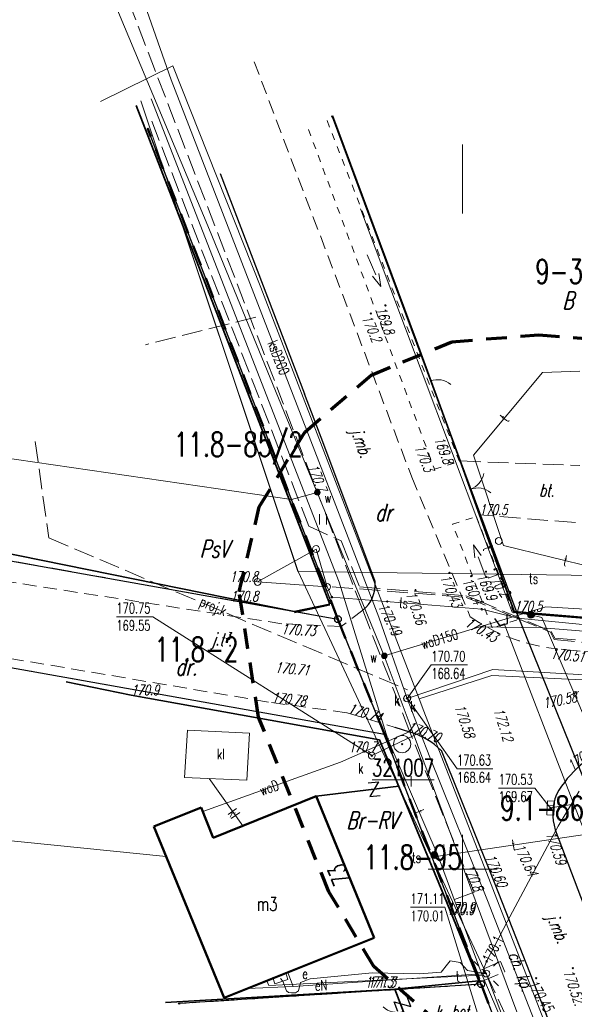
# Model space of a CAD drawing. Header units: metres. Extents: x 6508568 to 6510700, y 5686621 to 5687515.
# Tile 4 of 25: x 6508718 to 6508758, y 5686940 to 5687012. Entities that reach past the tile are written whole.
import ezdxf
from ezdxf.enums import TextEntityAlignment as Align

# ---------------------------------------------------------------- set-up
doc = ezdxf.new("R2010")
doc.units = ezdxf.units.M
for name, pattern in [('1', [0]), ('1_SUEP_A', [0]), ('1_SUEP_B', [10, 10]), ('1_SUKM', [0]), ('1_SUKP', [0]), ('1_SUPP_P', [2, 1.5, -0.5]), ('1_SUTP_A', [0]), ('1_SUTP_B', [15, 15]), ('1_SUWP', [0]), ('2_EGBU_A', [0]), ('4', [2.5, 1.5, -1]), ('BGS', [7.5, 7.5]), ('BGT', [0]), ('GAO', [2.5, 1.5, -1]), ('GDE', [0]), ('GUZ', [1, 0.5, -0.5]), ('KOC', [2, 1.5, -0.5]), ('KOJ', [0]), ('KOR', [1, 0.5, -0.5]), ('KOU', [1.5, 1, -0.5])]:
    doc.linetypes.add(name, pattern=pattern)
doc.layers.get('0').update_dxf_attribs({"color": 250, "linetype": 'CONTINUOUS', "lineweight": 100})
for name, color, linetype, lineweight, true_color in [('Dzialki', 7, 'GDE', 25, 0x000000), ('EADTD_T_0', 214, 'CONTINUOUS', 25, 0x800080), ('EDTTS_T_0', 7, 'CONTINUOUS', 25, 0x000000), ('EGBB_E_T_0', 7, 'CONTINUOUS', 20, 0x000000), ('EGBB_L_0', 34, '2_EGBU_A', 50, 0x804000), ('EKLPK_L_0', 112, '4', 18, 0x00bb5e), ('EKLTK_T_0', 112, 'CONTINUOUS', 18, 0x00b95c), ('EPGPO_L_0', 1, 'GAO', 50, 0xff0000), ('EUZPU_L_0', 114, 'GUZ', 18, 0x008040), ('EUZPU_L_3', 142, '1', 18, 0x0080c0), ('KRZYZE2000_L_0', 7, '1', 18, 0x000000), ('Numery_dzialek', 7, 'CONTINUOUS', 18, 0x000000), ('P_SUEP_L_0', 1, '1_SUPP_P', 18, 0xff0000), ('P_SUKP_E_T_0', 34, 'CONTINUOUS', 0, 0x803300), ('P_SUKP_L_0', 34, '1_SUPP_P', 18, 0x803300), ('P_SUWP_L_0', 5, '1_SUPP_P', 18, 0x0000ff), ('Punkty', 7, 'CONTINUOUS', 25, 0x000000), ('SDROK_T_0', 7, 'CONTINUOUS', 18, 0x000000), ('SDROK_T_1', 7, 'CONTINUOUS', 18, 0x000000), ('SDRPK_L_0', 7, 'KOJ', 25, 0x000000), ('SDRPK_L_1', 7, 'KOU', 18, 0x000000), ('SDRPK_L_2', 7, 'KOC', 18, 0x000000), ('SUE_E_T_1', 1, 'CONTINUOUS', 0, 0xff0000), ('SUE_T_3', 7, 'CONTINUOUS', 18, 0x000000), ('SUE_T_4', 1, 'CONTINUOUS', 18, 0xff0000), ('SUEP_E_T_0', 1, 'CONTINUOUS', 0, 0xff0000), ('SUEP_L_0', 1, '1_SUEP_A', 18, 0xff0000), ('SUK_E_T_2', 34, 'CONTINUOUS', 0, 0x803300), ('SUK_E_T_4', 34, 'CONTINUOUS', 0, 0x803300), ('SUK_L_3', 34, '1_SUKM', 18, 0x803300), ('SUK_T_1', 34, 'CONTINUOUS', 18, 0x803300), ('SUK_T_3', 34, 'CONTINUOUS', 18, 0x803300), ('SUKP_E_T_0', 34, 'CONTINUOUS', 0, 0x803300), ('SUKP_L_0', 34, '1_SUKP', 18, 0x803300), ('SUKR_T_0', 34, 'CONTINUOUS', 18, 0x803300), ('SUP_T_2', 7, 'CONTINUOUS', 18, 0x000000), ('SUT_E_T_0', 30, 'CONTINUOUS', 0, 0xff9100), ('SUT_T_0', 30, 'CONTINUOUS', 18, 0xff9100), ('SUTP_E_T_0', 30, 'CONTINUOUS', 0, 0xff9100), ('SUTP_L_0', 30, '1_SUTP_A', 18, 0xff9100), ('SUTR_T_0', 30, 'CONTINUOUS', 18, 0xff9100), ('SUW_E_T_2', 5, 'CONTINUOUS', 0, 0x0000ff), ('SUW_T_5', 5, 'CONTINUOUS', 18, 0x0000ff), ('SUWP_E_T_0', 5, 'CONTINUOUS', 0, 0x0000ff), ('SUWP_L_0', 5, '1_SUWP', 18, 0x0000ff), ('SZNPS_T_0', 7, 'CONTINUOUS', 18, 0x000000), ('SZOPO_L_0', 7, 'BGS', 35, 0x000000), ('SZOPO_L_4', 7, 'BGT', 35, 0x000000), ('SZOPO_T_0', 7, 'CONTINUOUS', 18, 0x000000), ('SZWOW_T_2', 7, 'CONTINUOUS', 18, 0x000000), ('SZZPZ_T_0', 7, 'CONTINUOUS', 18, 0x000000), ('WUKOS_T_1', 14, 'CONTINUOUS', 18, 0x800000), ('ZAKRES_L_0', 230, '4', 70, 0xff0080)]:
    doc.layers.add(name, color=color, linetype=linetype, lineweight=lineweight, true_color=true_color)
doc.styles.get("Standard").update_dxf_attribs({"font": 'Simplex.SHX', "width": 0.75})

# ---------------------------------------------------------------- blocks, each defined once
blk = doc.blocks.new('GRO')
at = {"linetype": 'CONTINUOUS'}
blk.add_circle((0, 0), 0.045, dxfattribs=at)
blk = doc.blocks.new('GRT')
at = {"linetype": 'CONTINUOUS'}
blk.add_circle((0, 0), 0.25, dxfattribs=at)
blk = doc.blocks.new('PRH')
at = {"linetype": 'CONTINUOUS'}
for p, q in [((-0.375, 0.5), (0.375, 0.5)), ((0.375, 0.5), (-0.375, -0.5)), ((-0.375, -0.5), (0.375, -0.5))]:
    blk.add_line(p, q, dxfattribs=at)
blk = doc.blocks.new('OSP')
at = {"linetype": 'CONTINUOUS'}
for radius in [0.625, 0.045]:
    blk.add_circle((0, 0), radius, dxfattribs=at)
blk = doc.blocks.new('BGB')
at = {"linetype": 'CONTINUOUS'}
for centre, start, end in [((-1.5, 0), 359.99955, 60), ((1.5, 0), 120, 180.00045)]:
    blk.add_arc(centre, 1.5, start, end, dxfattribs=at)
blk = doc.blocks.new('BGBP')
at = {"linetype": 'CONTINUOUS'}
blk.add_arc((1.5, 0), 1.5, 120, 180.00045, dxfattribs=at)
blk = doc.blocks.new('KCI')
at = {"linetype": 'CONTINUOUS'}
for p, q in [((0, 0), (1.585, 0)), ((1.585, 0.25), (2.5, 0)), ((1.585, -0.25), (2.5, 0))]:
    blk.add_line(p, q, dxfattribs=at)
blk = doc.blocks.new('TRA1')
at = {"linetype": 'CONTINUOUS'}
for p, q in [((-0.2625, -0.375), (-0.2625, 0.375)), ((0.2625, -0.375), (0.2625, 0.375))]:
    blk.add_line(p, q, dxfattribs=at)
blk = doc.blocks.new('WSP')
at = {"linetype": 'CONTINUOUS'}
blk.add_circle((0, 0), 0.045, dxfattribs=at)
blk = doc.blocks.new('2_SUEO_W')
at = {"linetype": 'CONTINUOUS'}
for p, q in [((-0.53035, 0.53035), (-0.8839, 0.8839)), ((0.53035, 0.53035), (0.8839, 0.8839)), ((-0.53035, -0.53035), (-0.8839, -0.8839)), ((0.53035, -0.53035), (0.8839, -0.8839))]:
    blk.add_line(p, q, dxfattribs=at)
blk.add_circle((0, 0), 0.025, dxfattribs=at)
blk = doc.blocks.new('2_SUES')
at = {"linetype": 'CONTINUOUS'}
for p, q in [((0.5, 0.25), (-0.5, 0.25)), ((-0.5, 0.25), (-0.5, -0.25)), ((0.5, -0.25), (0.5, 0.25)), ((-0.5, -0.25), (0.5, -0.25))]:
    blk.add_line(p, q, dxfattribs=at)
blk = doc.blocks.new('2_SUPP')
at = {"linetype": 'CONTINUOUS'}
blk.add_circle((0, 0), 0.25, dxfattribs=at)
blk = doc.blocks.new('2_SUKK')
at = {"linetype": 'CONTINUOUS'}
for p, q in [((-0.5, -0.25), (-0.5, 0.25)), ((-0.5, 0.25), (0.5, 0.25)), ((-0.175, 0.25), (-0.175, -0.25)), ((0.175, 0.25), (0.175, -0.25)), ((0.5, 0.25), (0.5, -0.25)), ((0.5, -0.25), (-0.5, -0.25))]:
    blk.add_line(p, q, dxfattribs=at)
blk = doc.blocks.new('2_SUKS')
at = {"linetype": 'CONTINUOUS'}
blk.add_circle((0, 0), 0.25, dxfattribs=at)
blk = doc.blocks.new('2_SUPS')
at = {"linetype": 'CONTINUOUS'}
blk.add_circle((0, 0), 0.0625, dxfattribs=at)
blk = doc.blocks.new('2_SUTK')
at = {"linetype": 'CONTINUOUS'}
for radius in [0.25, 0.225, 0.2, 0.175, 0.15, 0.125, 0.1, 0.075, 0.05, 0.025, 0.00715]:
    blk.add_circle((0, 0), radius, dxfattribs=at)
blk = doc.blocks.new('2_SUWW')
at = {"linetype": 'CONTINUOUS'}
for radius in [0.2, 0.175, 0.15, 0.125, 0.1, 0.075, 0.05, 0.025, 0.00715]:
    blk.add_circle((0, 0), radius, dxfattribs=at)

msp = doc.modelspace()

# ---------------------------------------------------------------- linework, layer by layer
at = {"layer": 'Dzialki'}
for p, q in [((6508740.54, 5687004.53), (6508753.93, 5686968.58)), ((6508740.95, 5686968.12), (6508727.17, 5687003.64)), ((6508705.36, 5686974.46), (6508740.95, 5686968.12)), ((6508690.52, 5686969.38), (6508744.34, 5686959.78)), ((6508744.34, 5686959.78), (6508740.95, 5686968.12)), ((6508753.93, 5686968.58), (6508768.53, 5686967.42)), ((6508759.03, 5686955.94), (6508753.93, 5686968.58)), ((6508751.34, 5686941.68), (6508744.34, 5686959.78)), ((6508751.34, 5686941.68), (6508729.44, 5686940.27)), ((6508756.6, 5686927.91), (6508751.34, 5686941.68))]:
    msp.add_line(p, q, dxfattribs=at)
at = {"layer": 'EGBB_L_0', "linetype": '2_EGBU_A'}
for p, q in [((6508731.91, 5686952.29), (6508739.37, 5686955.29)), ((6508743.58, 5686945.03), (6508739.37, 5686955.29)), ((6508727.61, 5686953.11), (6508731.028, 5686954.484)), ((6508731.91, 5686952.29), (6508731.028, 5686954.484)), ((6508732.7, 5686940.68), (6508727.61, 5686953.11)), ((6508732.7, 5686940.68), (6508743.58, 5686945.03))]:
    msp.add_line(p, q, dxfattribs=at)
at = {"layer": 'EKLPK_L_0', "linetype": '4'}
for p, q in [((6508740.54, 5687004.53), (6508753.93, 5686968.58)), ((6508727.17, 5687003.64), (6508740.95, 5686968.12)), ((6508705.36, 5686974.46), (6508740.95, 5686968.12)), ((6508744.34, 5686959.78), (6508740.95, 5686968.12)), ((6508768.533, 5686967.417), (6508753.93, 5686968.58)), ((6508759.03, 5686955.94), (6508753.93, 5686968.58)), ((6508744.34, 5686959.78), (6508709.27, 5686966.03)), ((6508744.34, 5686959.78), (6508751.34, 5686941.68)), ((6508729.44, 5686940.27), (6508751.34, 5686941.68)), ((6508751.34, 5686941.68), (6508756.6, 5686927.91))]:
    msp.add_line(p, q, dxfattribs=at)
at = {"layer": 'EPGPO_L_0', "linetype": 'GAO'}
for p, q in [((6508740.95, 5686968.12), (6508727.17, 5687003.64)), ((6508744.34, 5686959.78), (6508740.95, 5686968.12)), ((6508744.34, 5686959.78), (6508751.34, 5686941.68)), ((6508751.34, 5686941.68), (6508756.6, 5686927.91))]:
    msp.add_line(p, q, dxfattribs=at)
at = {"layer": 'EUZPU_L_0', "linetype": 'GUZ'}
for p, q in [((6508744.34, 5686959.78), (6508709.27, 5686966.03)), ((6508751.34, 5686941.68), (6508744.34, 5686959.78)), ((6508729.44, 5686940.27), (6508751.34, 5686941.68))]:
    msp.add_line(p, q, dxfattribs=at)
at = {"layer": 'EUZPU_L_3', "linetype": 'KOR', "lineweight": 15}
for p, q in [((6508749.764, 5686979.533), (6508740.145, 5687004.295)), ((6508738.822, 5687003.597), (6508747.951, 5686978.995)), ((6508747.951, 5686978.995), (6508749.764, 5686979.533)), ((6508749.268, 5686975.013), (6508751, 5686975.54)), ((6508751, 5686975.54), (6508753.903, 5686968.059)), ((6508752.142, 5686967.49), (6508749.268, 5686975.013)), ((6508753.903, 5686968.059), (6508752.142, 5686967.49))]:
    msp.add_line(p, q, dxfattribs=at)
at = {"layer": 'KRZYZE2000_L_0', "linetype": '1'}
for p, q in [((6508750, 5686997.5), (6508750, 5687002.5)), ((6508750, 5686947.5), (6508750, 5686952.5)), ((6508747.5, 5686950), (6508752.5, 5686950))]:
    msp.add_line(p, q, dxfattribs=at)
at = {"layer": 'P_SUEP_L_0', "linetype": '1_SUPP_P'}
for p, q in [((6508727.456, 5687004.202), (6508738.841, 5686974.86)), ((6508738.841, 5686974.86), (6508741.195, 5686973.785)), ((6508741.195, 5686973.785), (6508742.526, 5686970.458)), ((6508740.534, 5686970.466), (6508750.259, 5686969.697)), ((6508742.526, 5686970.458), (6508750.229, 5686969.818)), ((6508750.229, 5686969.818), (6508751.04, 5686969.51)), ((6508750.259, 5686969.697), (6508756.377, 5686967.176)), ((6508751.04, 5686969.51), (6508756.42, 5686967.23)), ((6508756.377, 5686967.176), (6508756.627, 5686966.647)), ((6508756.42, 5686967.23), (6508756.68, 5686966.74)), ((6508756.68, 5686966.74), (6508768.9, 5686965.72)), ((6508756.627, 5686966.647), (6508771.978, 5686965.212)), ((6508754.044, 5686937.417), (6508751.71, 5686942.45))]:
    msp.add_line(p, q, dxfattribs=at)
at = {"layer": 'P_SUKP_L_0', "linetype": '1_SUPP_P'}
for p, q in [((6508719, 5686981), (6508720, 5686974)), ((6508720, 5686974), (6508746, 5686963))]:
    msp.add_line(p, q, dxfattribs=at)
at = {"layer": 'P_SUWP_L_0', "linetype": '1_SUPP_P'}
msp.add_line((6508735, 5686990), (6508727, 5686988), dxfattribs=at)
at = {"layer": 'SDRPK_L_0', "linetype": 'KOJ'}
for p, q in [((6508732.427, 5687000.404), (6508738.52, 5686984.45)), ((6508739.921, 5686980.762), (6508738.52, 5686984.45)), ((6508743.656, 5686970.85), (6508739.921, 5686980.762)), ((6508752.32, 5686968.179), (6508752.69, 5686967.642)), ((6508753.243, 5686967.812), (6508753.226, 5686968.502)), ((6508752.69, 5686967.642), (6508753.243, 5686967.812)), ((6508746.181, 5686959.937), (6508745.116, 5686960.284)), ((6508752.366, 5686948.924), (6508748.454, 5686958.597)), ((6508756.715, 5686952.871), (6508761.33, 5686940.652)), ((6508757.867, 5686934.926), (6508752.366, 5686948.924))]:
    msp.add_line(p, q, dxfattribs=at)
for centre, radius, start, end in [((6508741.318, 5686970.633), 2.348, 307.62927, 5.31269), ((6508744.656, 5686954.753), 5.403, 45.34484, 73.60736), ((6508763.683, 5686951.546), 7.896, 110.42469, 150.58971), ((6508760.232, 5686954.024), 3.701, 157.78409, 198.15488)]:
    msp.add_arc(centre, radius, start, end, dxfattribs=at)
at = {"layer": 'SDRPK_L_1', "linetype": 'KOU'}
for p, q in [((6508734.891, 5687008.5), (6508746.311, 5686978.395)), ((6508746.311, 5686978.395), (6508750.55, 5686968.286)), ((6508736.891, 5686967.79), (6508678.69, 5686976.714)), ((6508742.752, 5686968.773), (6508741.194, 5686967.58)), ((6508741.194, 5686967.58), (6508736.891, 5686967.79)), ((6508708.3, 5686966.774), (6508736.142, 5686962.08)), ((6508764.282, 5686965.225), (6508756.426, 5686966.025)), ((6508736.142, 5686962.08), (6508741.637, 5686961.337)), ((6508741.637, 5686961.337), (6508745.116, 5686960.284))]:
    msp.add_line(p, q, dxfattribs=at)
msp.add_arc((6508758.188, 5686979.372), 13.463, 235.43446, 262.47993, dxfattribs=at)
at = {"layer": 'SDRPK_L_2', "linetype": 'KOC'}
for p, q in [((6508721.442, 5687024.136), (6508736.94, 5686983.86)), ((6508742.752, 5686968.773), (6508736.94, 5686983.86)), ((6508749.82, 5686979.58), (6508758.497, 5686979.243)), ((6508758.18, 5686975.12), (6508751.211, 5686975.672)), ((6508746.181, 5686959.937), (6508742.752, 5686968.773)), ((6508750.823, 5686948.338), (6508746.181, 5686959.937)), ((6508750.823, 5686948.338), (6508748.846, 5686947.604)), ((6508752.75, 5686943.32), (6508750.91, 5686942.53)), ((6508753.07, 5686942.58), (6508752.75, 5686943.32)), ((6508751.19, 5686941.79), (6508753.07, 5686942.58))]:
    msp.add_line(p, q, dxfattribs=at)
at = {"layer": 'SUEP_L_0', "linetype": '1_SUEP_B'}
for p, q in [((6508726.663, 5687005.666), (6508738.057, 5686971.581)), ((6508738.057, 5686971.581), (6508771.401, 5686971.107)), ((6508738.06, 5686971.58), (6508751.71, 5686942.45)), ((6508768.76, 5686897.5), (6508751.71, 5686942.45))]:
    msp.add_line(p, q, dxfattribs=at)
at = {"layer": 'SUEP_L_0', "linetype": '1_SUEP_A'}
for p, q in [((6508749.1, 5686943.38), (6508748.9, 5686943.12)), ((6508749.82, 5686943.25), (6508749.1, 5686943.38)), ((6508750.35, 5686942.66), (6508749.82, 5686943.25)), ((6508737.721, 5686941.503), (6508737.312, 5686942.524)), ((6508751.71, 5686942.45), (6508737.72, 5686941.5)), ((6508743.43, 5686942.51), (6508738.93, 5686942.07)), ((6508746.88, 5686942.43), (6508743.43, 5686942.51)), ((6508748.44, 5686942.56), (6508746.88, 5686942.43)), ((6508748.9, 5686943.12), (6508748.44, 5686942.56)), ((6508751.71, 5686942.45), (6508750.35, 5686942.66)), ((6508736.97, 5686941.89), (6508736.78, 5686942.1)), ((6508737.23, 5686941.19), (6508736.97, 5686941.89)), ((6508738.23, 5686941.8), (6508738.09, 5686941.2)), ((6508738.93, 5686942.07), (6508738.23, 5686941.8)), ((6508737.721, 5686941.503), (6508734.387, 5686941.355)), ((6508737.37, 5686941.08), (6508737.23, 5686941.19)), ((6508737.58, 5686941.06), (6508737.37, 5686941.08)), ((6508737.89, 5686941.05), (6508737.58, 5686941.06)), ((6508738.09, 5686941.2), (6508737.89, 5686941.05))]:
    msp.add_line(p, q, dxfattribs=at)
at = {"layer": 'SUK_L_3', "linetype": '1_SUKM'}
for p, q in [((6508729.819, 5686956.652), (6508730.036, 5686960.073)), ((6508730.036, 5686960.073), (6508734.538, 5686959.861)), ((6508734.538, 5686959.861), (6508734.361, 5686956.451)), ((6508734.361, 5686956.451), (6508729.819, 5686956.652))]:
    msp.add_line(p, q, dxfattribs=at)
at = {"layer": 'SUKP_L_0', "linetype": '1_SUKP'}
for p, q in [((6508719.753, 5687032.99), (6508728.864, 5687007.196)), ((6508723.748, 5687005.624), (6508728.971, 5687008.203)), ((6508728.971, 5687008.203), (6508735.364, 5686992.138)), ((6508728.864, 5687007.196), (6508740.558, 5686976.974)), ((6508735.364, 5686992.138), (6508746.852, 5686962.345)), ((6508740.558, 5686976.974), (6508743.933, 5686968.254)), ((6508743.933, 5686968.254), (6508745.969, 5686962.382)), ((6508753.003, 5686967.806), (6508758.057, 5686954.722)), ((6508752.181, 5686964.478), (6508745.969, 5686962.382)), ((6508746.852, 5686962.345), (6508752.107, 5686964.035)), ((6508752.107, 5686964.035), (6508765.582, 5686963.379)), ((6508766.166, 5686963.662), (6508752.181, 5686964.478)), ((6508746.925, 5686959.906), (6508745.969, 5686962.382)), ((6508747.196, 5686961.452), (6508746.852, 5686962.345)), ((6508757.015, 5686936.176), (6508747.196, 5686961.452)), ((6508743.411, 5686958.236), (6508746.925, 5686959.906)), ((6508747.611, 5686958.131), (6508746.925, 5686959.906)), ((6508751.795, 5686947.753), (6508747.611, 5686958.131)), ((6508731.614, 5686956.573), (6508734.052, 5686953.151)), ((6508758.057, 5686954.722), (6508756.372, 5686954.452)), ((6508758.057, 5686954.722), (6508763.942, 5686939.522)), ((6508756.945, 5686934.55), (6508751.795, 5686947.753))]:
    msp.add_line(p, q, dxfattribs=at)
at = {"layer": 'SUKR_T_0', "linetype": 'CONTINUOUS', "lineweight": 0}
for p, q in [((6508724.889, 5686968.292), (6508727.522, 5686968.292)), ((6508743.411, 5686958.236), (6508727.522, 5686968.292)), ((6508745.969, 5686962.382), (6508747.728, 5686964.81)), ((6508747.728, 5686964.81), (6508750.361, 5686964.81)), ((6508745.98, 5686962.39), (6508749.592, 5686957.281)), ((6508749.592, 5686957.281), (6508752.198, 5686957.281)), ((6508752.611, 5686955.89), (6508755.244, 5686955.89)), ((6508756.38, 5686954.44), (6508755.244, 5686955.89)), ((6508746.22, 5686947.253), (6508748.717, 5686947.253)), ((6508752.69, 5686934.32), (6508748.717, 5686947.253))]:
    msp.add_line(p, q, dxfattribs=at)
at = {"layer": 'SUP_T_2', "lineweight": 0}
for p, q in [((6508735.134, 5686970.821), (6508739.367, 5686973.199)), ((6508739.367, 5686973.199), (6508740.164, 5686970.454)), ((6508735.134, 5686970.821), (6508740.164, 5686970.454))]:
    msp.add_line(p, q, dxfattribs=at)
at = {"layer": 'SUTP_L_0', "linetype": '1_SUTP_B'}
for p, q in [((6508738.06, 5686971.58), (6508726.663, 5687005.666)), ((6508751.71, 5686942.45), (6508738.06, 5686971.58)), ((6508768.76, 5686897.5), (6508751.71, 5686942.45))]:
    msp.add_line(p, q, dxfattribs=at)
at = {"layer": 'SUTP_L_0', "linetype": '1_SUTP_A'}
for p, q in [((6508727.412, 5687005.805), (6508741.055, 5686970.811)), ((6508742.586, 5686997.834), (6508753.595, 5686968.624)), ((6508750.778, 5686979.994), (6508755.801, 5686985.988)), ((6508755.801, 5686985.988), (6508758.489, 5686986.096)), ((6508752.962, 5686973.461), (6508750.778, 5686979.994)), ((6508764.024, 5686970.732), (6508752.962, 5686973.461)), ((6508740.164, 5686970.454), (6508740.51, 5686969.72)), ((6508741.055, 5686970.811), (6508744.563, 5686959.43)), ((6508740.51, 5686969.72), (6508751.38, 5686968.84)), ((6508751.38, 5686968.84), (6508754, 5686968.19)), ((6508753.595, 5686968.624), (6508754.954, 5686968.441)), ((6508754, 5686968.19), (6508766.19, 5686967.02)), ((6508754.954, 5686968.441), (6508755.733, 5686968.233)), ((6508755.733, 5686968.233), (6508760.991, 5686955.925)), ((6508744.563, 5686959.43), (6508748.22, 5686950.957)), ((6508756.93, 5686953.13), (6508758.46, 5686955.65)), ((6508753.22, 5686946.19), (6508756.93, 5686953.13)), ((6508748.22, 5686950.957), (6508761.746, 5686952.944)), ((6508748.22, 5686950.957), (6508747.942, 5686951.03)), ((6508748.22, 5686950.957), (6508751.423, 5686942.335)), ((6508751.74, 5686943.33), (6508753.22, 5686946.19)), ((6508751.48, 5686942.69), (6508751.74, 5686943.33)), ((6508751.69, 5686942.42), (6508751.48, 5686942.69)), ((6508735.944, 5686941.577), (6508735.8, 5686941.92)), ((6508751.423, 5686942.335), (6508735.944, 5686941.577)), ((6508751.423, 5686942.335), (6508754.249, 5686935.779))]:
    msp.add_line(p, q, dxfattribs=at)
at = {"layer": 'SUWP_L_0', "linetype": '1_SUWP'}
for p, q in [((6508731.63, 5686996.327), (6508721.5, 5687020.523)), ((6508739.46, 5686977.3), (6508731.63, 5686996.327)), ((6508737.586, 5686976.79), (6508695.619, 5686982.879)), ((6508739.46, 5686977.3), (6508737.586, 5686976.79)), ((6508744.32, 5686965.462), (6508739.46, 5686977.3)), ((6508756.032, 5686969.011), (6508751.241, 5686967.559)), ((6508802.511, 5686966.219), (6508756.032, 5686969.011)), ((6508751.241, 5686967.559), (6508744.32, 5686965.462)), ((6508751.241, 5686967.559), (6508755.784, 5686967.491)), ((6508755.784, 5686967.491), (6508774.389, 5686965.943)), ((6508744.32, 5686965.462), (6508746.336, 5686960.056)), ((6508746.336, 5686960.056), (6508741.133, 5686957.759)), ((6508746.336, 5686960.056), (6508759.789, 5686923.974)), ((6508741.133, 5686957.759), (6508731.148, 5686954.185)), ((6508728.5, 5686950.937), (6508715.742, 5686952.204))]:
    msp.add_line(p, q, dxfattribs=at)
at = {"layer": 'SZOPO_L_0', "linetype": 'BGS'}
for p, q in [((6508726.323, 5687005.326), (6508740.37, 5686969.2)), ((6508746.63, 5686988.3), (6508740.561, 5687004.588)), ((6508749.82, 5686979.58), (6508746.63, 5686988.3)), ((6508751.211, 5686975.672), (6508749.82, 5686979.58)), ((6508737.77, 5686968.67), (6508705.31, 5686975.25)), ((6508753.741, 5686968.667), (6508751.211, 5686975.672)), ((6508740.37, 5686969.2), (6508737.77, 5686968.67)), ((6508763.98, 5686967.839), (6508753.741, 5686968.667)), ((6508725.964, 5686962.618), (6508721.239, 5686963.576)), ((6508743.98, 5686959.378), (6508725.964, 5686962.618)), ((6508748.846, 5686947.604), (6508743.98, 5686959.378)), ((6508739.37, 5686955.29), (6508745.366, 5686956.024)), ((6508748.846, 5686947.604), (6508751.185, 5686941.926)), ((6508751.185, 5686941.926), (6508745.09, 5686941.32)), ((6508728.44, 5686940.35), (6508745.09, 5686941.32)), ((6508745.09, 5686941.32), (6508746.23, 5686938.3))]:
    msp.add_line(p, q, dxfattribs=at)
at = {"layer": 'SZOPO_L_4', "linetype": 'BGT'}
msp.add_line((6508740.38, 5686969.17), (6508737.81, 5686968.61), dxfattribs=at)
at = {"layer": 'ZAKRES_L_0', "linetype": '4'}
for p, q in [((6508743.36, 5686985.79), (6508749.21, 5686988.22)), ((6508749.21, 5686988.22), (6508755.53, 5686988.72)), ((6508755.53, 5686988.72), (6508933.22, 5686974.8)), ((6508738.55, 5686981.67), (6508743.36, 5686985.79)), ((6508735.25, 5686976.26), (6508738.55, 5686981.67)), ((6508733.79, 5686970.1), (6508735.25, 5686976.26)), ((6508735.2, 5686961.02), (6508733.79, 5686970.1)), ((6508740.3, 5686948.38), (6508735.2, 5686961.02)), ((6508743.56, 5686942.95), (6508740.3, 5686948.38)), ((6508748.35, 5686938.8), (6508743.56, 5686942.95))]:
    msp.add_line(p, q, dxfattribs=at)

# ---------------------------------------------------------------- block references
at = {"layer": 'EDTTS_T_0'}
for p, rotation in [((6508743.576, 5686955.805), 6.979405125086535), ((6508745.634, 5686940.24), 111.07861879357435)]:
    msp.add_blockref('PRH', p, dxfattribs=dict(at, rotation=rotation))
at = {"layer": 'Punkty'}
for name, p in [('GRO', (6508740.54, 5687004.53)), ('GRO', (6508727.17, 5687003.64)), ('GRT', (6508740.95, 5686968.12)), ('GRO', (6508753.93, 5686968.58)), ('GRO', (6508744.34, 5686959.78)), ('GRT', (6508751.34, 5686941.68)), ('GRO', (6508729.44, 5686940.27))]:
    msp.add_blockref(name, p, dxfattribs=at)
at = {"layer": 'SUE_T_3'}
for name in ['2_SUEO_W', '2_SUPP']:
    msp.add_blockref(name, (6508751.71, 5686942.45), dxfattribs=at)
at = {"layer": 'SUE_T_4', "rotation": 18.751099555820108}
msp.add_blockref('2_SUES', (6508736.78, 5686942.096), dxfattribs=at)
at = {"layer": 'SUK_T_1', "rotation": 86.76279017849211}
msp.add_blockref('2_SUKK', (6508756.38, 5686954.44), dxfattribs=at)
at = {"layer": 'SUK_T_3'}
for p in [(6508745.969, 5686962.382), (6508745.98, 5686962.39), (6508743.411, 5686958.236)]:
    msp.add_blockref('2_SUKS', p, dxfattribs=at)
at = {"layer": 'SUKR_T_0'}
for p in [(6508745.969, 5686962.382), (6508743.411, 5686958.236)]:
    msp.add_blockref('2_SUPS', p, dxfattribs=at)
at = {"layer": 'SUKR_T_0', "rotation": 359.99999749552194}
for p in [(6508745.98, 5686962.39), (6508756.38, 5686954.44)]:
    msp.add_blockref('2_SUPS', p, dxfattribs=at)
at = {"layer": 'SUP_T_2'}
for p in [(6508752.622, 5686973.782), (6508739.367, 5686973.199), (6508735.134, 5686970.821), (6508740.164, 5686970.454)]:
    msp.add_blockref('2_SUPP', p, dxfattribs=at)
at = {"layer": 'SUT_T_0'}
for p in [(6508754.954, 5686968.441), (6508747.942, 5686951.03)]:
    msp.add_blockref('2_SUTK', p, dxfattribs=at)
at = {"layer": 'SUTR_T_0'}
for p in [(6508740.51, 5686969.72), (6508751.38, 5686968.84), (6508754, 5686968.19), (6508744.563, 5686959.43)]:
    msp.add_blockref('2_SUPS', p, dxfattribs=at)
at = {"layer": 'SUTR_T_0', "rotation": 359.99999749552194}
msp.add_blockref('2_SUPS', (6508751.74, 5686943.33), dxfattribs=at)
at = {"layer": 'SUW_T_5'}
for p in [(6508739.46, 5686977.3), (6508744.32, 5686965.462)]:
    msp.add_blockref('2_SUWW', p, dxfattribs=at)
at = {"layer": 'SZNPS_T_0', "rotation": 2.3959110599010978}
msp.add_blockref('OSP', (6508745.611, 5686959.07), dxfattribs=at)
at = {"layer": 'SZOPO_T_0'}
for name, p, rotation in [('BGBP', (6508747.66, 5686985.38), 289.99963149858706), ('BGB', (6508750.561, 5686977.534), 289.9126626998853), ('BGB', (6508745.7, 5686939.705), 107.34876177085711)]:
    msp.add_blockref(name, p, dxfattribs=dict(at, rotation=rotation))
at = {"layer": 'SZWOW_T_2'}
for p, rotation in [((6508743.081, 5686994.522), 293.0615165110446), ((6508751.675, 5686971.161), 110.55605468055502)]:
    msp.add_blockref('KCI', p, dxfattribs=dict(at, rotation=rotation))
at = {"layer": 'SZZPZ_T_0'}
for p in [(6508739.872, 5686975.353), (6508746.004, 5686956.377), (6508748.897, 5686951.431)]:
    msp.add_blockref('TRA1', p, dxfattribs=at)
at = {"layer": 'WUKOS_T_1', "rotation": 269.9999974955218}
for name, p in [('wsp', (6508743.34, 5686990.26)), ('wsp', (6508744.4, 5686990.85)), ('wsP', (6508752.31, 5686971.72)), ('wsP', (6508749.04, 5686971.47)), ('wsP', (6508750.62, 5686971.24)), ('wsP', (6508751.69, 5686971.56)), ('wsP', (6508746.58, 5686970.23)), ('wsP', (6508744.52, 5686969.4)), ('wsP', (6508757.99, 5686942.84)), ('wsP', (6508755.33, 5686942.11))]:
    msp.add_blockref(name, p, dxfattribs=at)

# ---------------------------------------------------------------- texts
at = {"layer": 'EADTD_T_0', "width": 0.7}
msp.add_text('73', height=1.25, rotation=112.00001, dxfattribs=at).set_placement((6508741.61, 5686949.83), align=Align.CENTER)
at = {"layer": 'EGBB_E_T_0', "width": 0.7}
msp.add_text('m3', height=1, dxfattribs=at).set_placement((6508735.818, 5686947.491), align=Align.MIDDLE)
at = {"layer": 'EKLTK_T_0', "oblique": 15, "width": 0.7}
for s, p in [('B', (6508757.636, 5686991.204)), ('dr', (6508744.258, 5686975.848)), ('dr.', (6508729.964, 5686964.672))]:
    msp.add_text(s, height=1.25, dxfattribs=at).set_placement(p, align=Align.MIDDLE)
for s, p in [('PsV', (6508730.934, 5686973.835)), ('Br-RV', (6508741.573, 5686954.176))]:
    msp.add_text(s, height=1.25, dxfattribs=at).set_placement(p, align=Align.TOP_LEFT)
at = {"layer": 'Numery_dzialek', "width": 0.7}
for s, p in [('9-3245', (6508755.26, 5686994.18)), ('11.8-85/2', (6508729.056, 5686981.664)), ('11.8-2', (6508727.647, 5686966.815)), ('9.1-86', (6508752.714, 5686955.303)), ('11.8-95', (6508742.805, 5686951.753))]:
    msp.add_text(s, height=1.75, dxfattribs=at).set_placement(p, align=Align.TOP_LEFT)
at = {"layer": 'P_SUKP_E_T_0', "lineweight": 9, "width": 0.7}
msp.add_text('proj.k', height=0.75, rotation=337.0679, dxfattribs=at).set_placement((6508731.884, 5686968.972), align=Align.MIDDLE)
at = {"layer": 'SDROK_T_0', "oblique": 15, "width": 0.7}
for s, rotation, p in [('j.mb.', 290.22486, (6508742.552, 5686980.844)), ('j.t³.', 355.91438, (6508732.553, 5686966.55)), ('j.mb.', 292.10945, (6508756.789, 5686945.661))]:
    msp.add_text(s, height=0.9, rotation=rotation, dxfattribs=at).set_placement(p, align=Align.MIDDLE)
at = {"layer": 'SDROK_T_1', "oblique": 15, "width": 0.7}
for s, p in [('bt.', (6508756.092, 5686977.448)), ('k. bet.', (6508749.363, 5686939.692))]:
    msp.add_text(s, height=0.9, dxfattribs=at).set_placement(p, align=Align.MIDDLE)
msp.add_text('ch. kp.', height=0.9, rotation=290.55058, dxfattribs=at).set_placement((6508754.092, 5686942.562), align=Align.MIDDLE)
at = {"layer": 'SUE_E_T_1', "lineweight": 9, "width": 0.7}
msp.add_text('e', height=0.75, dxfattribs=at).set_placement((6508738.371, 5686942.064))
at = {"layer": 'SUEP_E_T_0', "lineweight": 9, "width": 0.7}
msp.add_text('eN', height=0.75, rotation=2.69999, dxfattribs=at).set_placement((6508739.73, 5686941.6), align=Align.MIDDLE)
at = {"layer": 'SUK_E_T_2', "lineweight": 9, "width": 0.7}
msp.add_text('kl', height=0.75, dxfattribs=at).set_placement((6508732.186, 5686957.967))
at = {"layer": 'SUK_E_T_4', "lineweight": 9, "width": 0.7}
msp.add_text('k', height=0.75, dxfattribs=at).set_placement((6508745.051, 5686961.873))
msp.add_text('k', height=0.75, dxfattribs=at).set_placement((6508746.21, 5686962.17), align=Align.TOP_LEFT)
msp.add_text('k', height=0.75, dxfattribs=at).set_placement((6508742.802, 5686957.698), align=Align.TOP_RIGHT)
at = {"layer": 'SUKP_E_T_0', "lineweight": 9, "width": 0.7}
for s, rotation, p in [('ksD200', 291.14354, (6508736.656, 5686987.064)), ('kl', 305.47722, (6508733.417, 5686954.043))]:
    msp.add_text(s, height=0.75, rotation=rotation, dxfattribs=at).set_placement(p, align=Align.MIDDLE)
at = {"layer": 'SUKR_T_0', "lineweight": 9, "width": 0.7}
for s, p in [('170.75', (6508724.889, 5686969.292)), ('169.55', (6508724.889, 5686968.042)), ('170.70', (6508747.728, 5686965.81)), ('168.64', (6508747.728, 5686964.56)), ('170.63', (6508749.592, 5686958.281)), ('168.64', (6508749.592, 5686957.031)), ('170.53', (6508752.611, 5686956.89)), ('169.67', (6508752.611, 5686955.64)), ('171.11', (6508746.22, 5686948.253)), ('170.01', (6508746.22, 5686947.003))]:
    msp.add_text(s, height=0.75, dxfattribs=at).set_placement(p, align=Align.TOP_LEFT)
at = {"layer": 'SUT_E_T_0', "lineweight": 9, "width": 0.7}
msp.add_text('ts', height=0.75, dxfattribs=at).set_placement((6508754.814, 5686970.684))
msp.add_text('ts', height=0.75, dxfattribs=at).set_placement((6508746.978, 5686951.224), align=Align.TOP_RIGHT)
at = {"layer": 'SUTP_E_T_0', "lineweight": 9, "width": 0.7}
for s, rotation, p in [('t', 50.03845, (6508753.023, 5686982.673)), ('t', 290.6509, (6508751.838, 5686973.286)), ('t', 346.1397, (6508757.456, 5686972.352)), ('ts', 355.37161, (6508745.713, 5686969.299)), ('t', 293.13223, (6508758.088, 5686962.72)), ('t', 293.34423, (6508746.838, 5686954.159)), ('t', 8.35664, (6508753.693, 5686951.761)), ('t', 2.8025, (6508749.644, 5686942.248))]:
    msp.add_text(s, height=0.75, rotation=rotation, dxfattribs=at).set_placement(p, align=Align.MIDDLE)
at = {"layer": 'SUTR_T_0', "lineweight": 9, "width": 0.7}
msp.add_text('170.1', height=0.75, rotation=62.60001, dxfattribs=at).set_placement((6508751.74, 5686943.33), align=Align.MIDDLE_LEFT)
at = {"layer": 'SUW_E_T_2', "lineweight": 9, "width": 0.7}
msp.add_text('w', height=0.75, dxfattribs=at).set_placement((6508739.982, 5686977.288), align=Align.TOP_LEFT)
msp.add_text('w', height=0.75, dxfattribs=at).set_placement((6508743.294, 5686964.989))
at = {"layer": 'SUWP_E_T_0', "lineweight": 9, "width": 0.7}
for s, rotation, p in [('woD150', 16.86004, (6508748.315, 5686966.672)), ('woD', 19.69244, (6508735.971, 5686955.911))]:
    msp.add_text(s, height=0.75, rotation=rotation, dxfattribs=at).set_placement(p, align=Align.MIDDLE)
at = {"layer": 'SZNPS_T_0', "width": 0.7}
msp.add_text('%%U321007', height=1.25, dxfattribs=at).set_placement((6508743.43, 5686957.991), align=Align.TOP_LEFT)
at = {"layer": 'WUKOS_T_1', "oblique": 15, "width": 0.7}
for s, rotation, p in [('169.8', 289.29824, (6508744.4, 5686990.85)), ('170.2', 293.96861, (6508743.34, 5686990.26)), ('170.43', 292.22673, (6508749.04, 5686971.47)), ('160.4', 295.99547, (6508750.62, 5686971.24)), ('169.9', 294.29525, (6508751.69, 5686971.56)), ('170.2', 305.51242, (6508752.31, 5686971.72)), ('170.56', 288.66185, (6508746.58, 5686970.23)), ('170.49', 295.8379, (6508744.52, 5686969.4)), ('170.43', 329.45173, (6508750.498, 5686968.304)), ('170.73', 356.51337, (6508736.891, 5686967.79)), ('170.51', 353.78345, (6508756.426, 5686966.025)), ('170.58', 11.75261, (6508755.763, 5686962.377)), ('170.58', 288.21701, (6508750.126, 5686962.04)), ('172.12', 287.42186, (6508752.944, 5686961.783)), ('170.59', 288.56898, (6508756.742, 5686952.848)), ('170.52.', 289.01486, (6508757.99, 5686942.84)), ('170.45.', 301.03452, (6508755.33, 5686942.11))]:
    msp.add_text(s, height=0.75, rotation=rotation, dxfattribs=at).set_placement(p, align=Align.TOP_LEFT)
msp.add_text('169.8', height=0.75, rotation=291.61052, dxfattribs=at).set_placement((6508748.998, 5686979.43), align=Align.MIDDLE_RIGHT)
msp.add_text('170.3', height=0.75, rotation=292.24913, dxfattribs=at).set_placement((6508747.951, 5686978.995), align=Align.TOP_RIGHT)
for s, rotation, p in [('170.7', 290.07237, (6508739.462, 5686977.297)), ('170.8', 292.52554, (6508750.823, 5686948.338))]:
    msp.add_text(s, height=0.75, rotation=rotation, dxfattribs=at).set_placement(p, align=Align.RIGHT)
for s, p in [('170.5', (6508751.211, 5686975.672)), ('170.5', (6508751.211, 5686975.672)), ('170.8', (6508733.15, 5686969.41)), ('170.5', (6508753.741, 5686968.667)), ('170.5', (6508753.741, 5686968.667)), ('170.9', (6508725.964, 5686962.618)), ('170.9', (6508725.964, 5686962.618)), ('170.7', (6508741.73, 5686958.478)), ('170.9', (6508748.846, 5686946.704)), ('171.3', (6508742.918, 5686941.45))]:
    msp.add_text(s, height=0.75, dxfattribs=at).set_placement(p)
for s, p in [('170.8', (6508735.134, 5686970.821)), ('171.3', (6508745.168, 5686941.45))]:
    msp.add_text(s, height=0.75, dxfattribs=at).set_placement(p, align=Align.RIGHT)
for s, rotation, p in [('170.71', 354.6428, (6508736.417, 5686964.641)), ('170.64', 295.76592, (6508754.058, 5686951.806))]:
    msp.add_text(s, height=0.75, rotation=rotation, dxfattribs=at).set_placement(p, align=Align.MIDDLE_LEFT)
for s, rotation, p in [('170.78', 354.04143, (6508736.142, 5686962.08)), ('170.74', 343.08481, (6508741.637, 5686961.337)), ('170.70', 338.91262, (6508745.892, 5686960.043)), ('170.55', 37.6257, (6508757.956, 5686957.089)), ('170.60', 293.28548, (6508751.602, 5686950.909))]:
    msp.add_text(s, height=0.75, rotation=rotation, dxfattribs=at).set_placement(p)
msp.add_text('170.9', height=0.75, dxfattribs=at).set_placement((6508748.846, 5686947.604), align=Align.TOP_LEFT)

doc.saveas('drawing.dxf')
